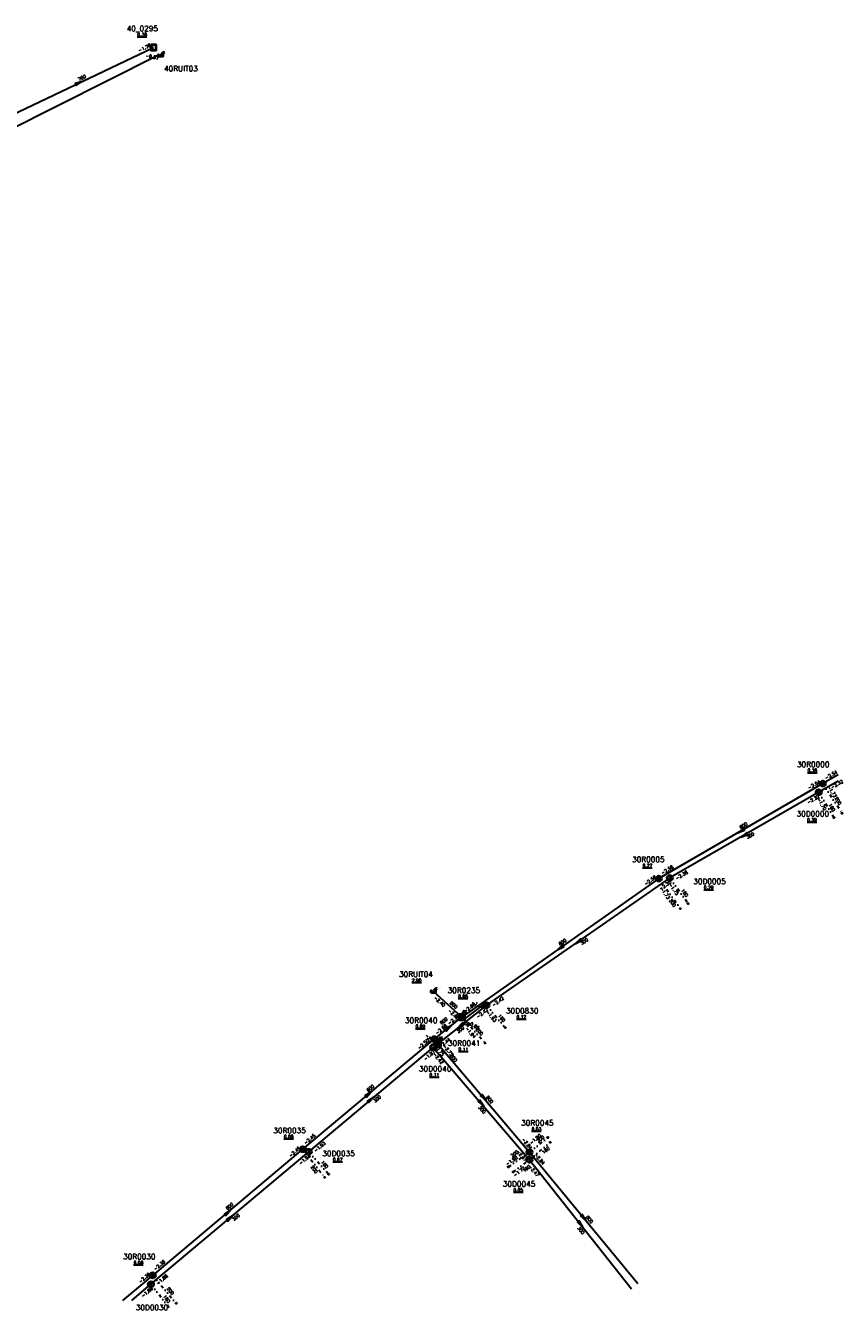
# Model space of a CAD drawing. Header units: metres. Extents: x 157368 to 159469, y 577030 to 578342.
# Tile 7 of 8: x 159241 to 159469, y 577030 to 577389. Entities that reach past the tile are written whole.
import ezdxf

# ---------------------------------------------------------------- set-up
doc = ezdxf.new("R2010")
doc.units = ezdxf.units.M
doc.linetypes.add('Tauw_gazonband', pattern=[4.375, 0.875, -0.865, 0.02, -0.855, 0.02, -0.865, 0.875])
for name, color, linetype, lineweight in [('1', 7, 'Continuous', 0), ('CD_B_-_AL09----_stromingsrichting', 252, 'Continuous', 30), ('CD_B_-_AQ28P---_Putnummer', 252, 'Continuous', 53), ('CD_B_-_DL09----_diameter', 252, 'Continuous', 30), ('CD_B_-_ML06D----_bestaande DWA Huisaansluitleiding', 252, 'Tauw_gazonband', 30), ('CD_B_-_ML06D---_bestaande DWA riolering', 252, 'Continuous', 30), ('CD_B_-_ML06G---_bestaande Gemengde riolering', 252, 'Continuous', 30), ('CD_B_-_ML06H----_bestaande huisaansluitleiding', 252, 'Tauw_gazonband', 30), ('CD_B_-_ML06R---_bestaande RWA riolering', 252, 'Continuous', 30), ('CD_B_-_ML09----_maaiveldhoogte', 252, 'Continuous', 30), ('CD_B_-_MQ28P---_Putsymbool', 252, 'Continuous', 40), ('CD_B_-_TZ00----_bobs en materiaal', 252, 'Continuous', 30)]:
    doc.layers.add(name, color=color, linetype=linetype, lineweight=lineweight)
doc.styles.get("Standard").update_dxf_attribs({"font": 'romans.shx'})

# ---------------------------------------------------------------- blocks, each defined once
blk = doc.blocks.new('L_VHR')
at = {"flags": 128}
blk.add_lwpolyline([(-0.5, 0), (0.5, 0), (-0.5, 0.15), (-0.5, -0.15), (0.5, 0)], dxfattribs=at)
blk = doc.blocks.new('K_DWA')
blk.add_circle((0, 0), 0.6)
blk = doc.blocks.new('K_FIC')
blk.add_circle((0, 0), 0.0625)
blk = doc.blocks.new('K_RWA')
blk.add_circle((0, 0), 0.6)
at = {"layer": '1', "const_width": 0.6, "flags": 128}
blk.add_lwpolyline([(-0.3, 0, 1), (0.3, 0, 1), (-0.3, 0)], format="xyb", dxfattribs=at)
blk = doc.blocks.new('K_BIJ')
for p, q in [((-0.65, 0.65), (-0.65, -0.65)), ((0.65, 0.65), (-0.65, 0.65)), ((-0.65, 0.35), (0.65, 0.35)), ((0.65, -0.65), (0.65, 0.65)), ((0.65, -0.35), (-0.65, -0.35)), ((-0.65, -0.65), (0.65, -0.65))]:
    blk.add_line(p, q)
blk.add_arc((0.81571, 0.489293), 0.83139, 77.193131, 168.854604)
at = {"extrusion": (0, 0, -1)}
for points in [[(0.65, 0.65), (-0.65, 0.65), (0.65, 0.35), (-0.65, 0.35)], [(0.65, -0.35), (-0.65, -0.35), (0.65, -0.65), (-0.65, -0.65)]]:
    blk.add_solid(points, dxfattribs=at)
blk.add_3dface([(1, 1.3), (0.474823, 1.033111), (0.413034, 1.419554)])
blk = doc.blocks.new('K_OVL')
blk.add_arc((0.81571, 0.439293), 0.83139, 77.193131, 168.854604)
at = {"extrusion": (0, 0, -1)}
blk.add_solid([(0.6, 0.6), (-0.6, 0.6), (0.6, -0.6), (-0.6, -0.6)], dxfattribs=at)
for points in [[(0.6, 0.6), (-0.6, 0.6), (-0.6, -0.6), (0.6, -0.6)], [(1, 1.25), (0.474823, 0.983111), (0.413034, 1.369554)]]:
    blk.add_3dface(points)
blk = doc.blocks.new('K_UTB')
at = {"flags": 128}
blk.add_lwpolyline([(0.5, 0.15), (0.5, -0.3), (-0.5, -0.3), (-0.5, 0.15), (-0.45, 0.15), (-0.45, -0.25), (0, -0.25), (0.45, -0.25), (0.45, 0.15), (0.5, 0.15)], close=True, dxfattribs=at)
blk.add_lwpolyline([(0.85, 0.6), (0.55, 0.65), (0.614828, 0.459583), (0.850842, 0.598937)], dxfattribs=at)
blk.add_arc((0.85, -0.25), 0.85, 90, 180)
blk = doc.blocks.new('K_RGM')
at = {"extrusion": (0, 0, -1)}
blk.add_solid([(0.6, 0.6), (0, 0.6), (0.6, -0.6), (0, -0.6)], dxfattribs=at)
blk.add_3dface([(-0.6, 0.6), (-0.6, -0.6), (0.6, -0.6), (0.6, 0.6)])

msp = doc.modelspace()

# ---------------------------------------------------------------- linework, layer by layer
at = {"layer": 'CD_B_-_ML06D----_bestaande DWA Huisaansluitleiding'}
for p, q in [((159462.46, 577174.34), (159466.7, 577167.3)), ((159420.86, 577150.4), (159425.97, 577143.23)), ((159369.62, 577114.82), (159374.88, 577108.54)), ((159381.62, 577071.62), (159387.44, 577076.48)), ((159319.95, 577073.86), (159325.52, 577067.58)), ((159377.1, 577068.22), (159381.62, 577071.62)), ((159275.87, 577036.8), (159281.39, 577029.7))]:
    msp.add_line(p, q, dxfattribs=at)
at = {"layer": 'CD_B_-_ML06D---_bestaande DWA riolering'}
for p, q in [((159467.86, 577177.5), (159462.46, 577174.34)), ((159462.46, 577174.34), (159420.86, 577150.4)), ((159420.86, 577150.4), (159369.62, 577114.82)), ((159369.62, 577114.82), (159354.77, 577103.04)), ((159319.95, 577073.86), (159354.77, 577103.04)), ((159354.77, 577103.04), (159381.62, 577071.62)), ((159275.87, 577036.8), (159319.95, 577073.86)), ((159381.62, 577071.62), (159410.18, 577035.52)), ((159270.55, 577032.29), (159275.87, 577036.8))]:
    msp.add_line(p, q, dxfattribs=at)
at = {"layer": 'CD_B_-_ML06D---_bestaande DWA riolering', "flags": 128}
msp.add_lwpolyline([(159362.78, 577111.49), (159363.58, 577111.04), (159369.01, 577115.07), (159369.62, 577114.82)], dxfattribs=at)
at = {"layer": 'CD_B_-_ML06G---_bestaande Gemengde riolering'}
msp.add_line((159234.91, 577362.69), (159276.54, 577382.59), dxfattribs=at)
at = {"layer": 'CD_B_-_ML06H----_bestaande huisaansluitleiding'}
for p, q in [((159463.6, 577176.77), (159468.98, 577168.51)), ((159417.78, 577150.21), (159423.81, 577141.82)), ((159362.78, 577111.49), (159369.23, 577104.26)), ((159381.65, 577073.73), (159386.77, 577077.82)), ((159318.34, 577074.56), (159324.42, 577066.69)), ((159375.78, 577069.63), (159381.65, 577073.73)), ((159276.35, 577039.3), (159282.94, 577031.49))]:
    msp.add_line(p, q, dxfattribs=at)
at = {"layer": 'CD_B_-_ML06R---_bestaande RWA riolering'}
for p, q in [((159463.6, 577176.77), (159417.78, 577150.21)), ((159467.86, 577179.26), (159463.6, 577176.77)), ((159417.78, 577150.21), (159362.78, 577111.49)), ((159354.75, 577118.72), (159362.78, 577111.49)), ((159355.02, 577105.34), (159362.78, 577111.49)), ((159318.34, 577074.56), (159355.02, 577105.34)), ((159355.02, 577105.34), (159356.06, 577104.06)), ((159356.06, 577104.06), (159381.65, 577073.73)), ((159276.35, 577039.3), (159318.34, 577074.56)), ((159381.65, 577073.73), (159411.9, 577037.06)), ((159268.05, 577032.29), (159276.35, 577039.3))]:
    msp.add_line(p, q, dxfattribs=at)
at = {"layer": 'CD_B_-_ML06R---_bestaande RWA riolering', "flags": 128}
msp.add_lwpolyline([(159224.66, 577358.91), (159235.63, 577359.17), (159277.98, 577380.54), (159278.56, 577380.42)], dxfattribs=at)

# ---------------------------------------------------------------- block references
at = {"layer": 'CD_B_-_AL09----_stromingsrichting'}
for p, xscale, yscale, zscale, rotation in [((159255.73, 577372.63), 2, 2, 2, 25.5686), ((159440.69, 577163.47), 2, 2, 2, 210.0867), ((159441.66, 577162.34), 2, 2, 2, 209.9062), ((159395.23, 577132.59), 2, 2, 2, 214.7741), ((159390.29, 577130.84), 1.999999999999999, 1.999999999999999, 1.999999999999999, 215.1399), ((159358.91, 577108.41), 2, 2, 2, 38.4392), ((159362.19, 577108.91), 2, 2, 2, 218.415), ((159336.68, 577089.95), 2, 2, 2, 39.9716), ((159368.86, 577088.91), 2, 2, 2, 310.149), ((159337.36, 577088.45), 2, 2, 2, 39.9211), ((159368.19, 577087.32), 2, 2, 2, 310.528), ((159297.35, 577056.94), 2, 2, 2, 40.0237), ((159297.92, 577055.33), 2, 2, 2, 40.0881), ((159395.89, 577053.57), 2, 2, 2, 308.354), ((159396.78, 577055.39), 2, 2, 2, 309.5115)]:
    msp.add_blockref('L_VHR', p, dxfattribs=dict(at, xscale=xscale, yscale=yscale, zscale=zscale, rotation=rotation))
at = {"layer": 'CD_B_-_AL09----_stromingsrichting', "extrusion": (0, 0, -1), "xscale": 0.319, "yscale": -0.319, "zscale": 0.319, "rotation": 30.9606}
msp.add_blockref('L_VHR', (-159363.19, 577111.25), dxfattribs=at)
at = {"layer": 'CD_B_-_MQ28P---_Putsymbool', "xscale": 1.25, "yscale": 1.25, "zscale": 1.25}
for name, p in [('K_RGM', (159276.54, 577382.59)), ('K_UTB', (159278.56, 577380.42)), ('K_RWA', (159463.6, 577176.77)), ('K_DWA', (159462.46, 577174.34)), ('K_FIC', (159468.98, 577168.51)), ('K_FIC', (159466.7, 577167.3)), ('K_RWA', (159417.78, 577150.21)), ('K_DWA', (159420.86, 577150.4)), ('K_FIC', (159423.81, 577141.82)), ('K_FIC', (159425.97, 577143.23)), ('K_UTB', (159354.75, 577118.72)), ('K_DWA', (159369.62, 577114.82)), ('K_OVL', (159362.78, 577111.49)), ('K_FIC', (159374.88, 577108.54)), ('K_RWA', (159355.02, 577105.34)), ('K_BIJ', (159356.06, 577104.06)), ('K_FIC', (159369.23, 577104.26)), ('K_DWA', (159354.77, 577103.04)), ('K_RWA', (159318.34, 577074.56)), ('K_FIC', (159386.77, 577077.82)), ('K_FIC', (159387.44, 577076.48)), ('K_DWA', (159319.95, 577073.86)), ('K_DWA', (159381.62, 577071.62)), ('K_RWA', (159381.65, 577073.73)), ('K_FIC', (159375.78, 577069.63)), ('K_FIC', (159377.1, 577068.22)), ('K_FIC', (159324.42, 577066.69)), ('K_FIC', (159325.52, 577067.58)), ('K_RWA', (159276.35, 577039.3)), ('K_DWA', (159275.87, 577036.8)), ('K_FIC', (159282.94, 577031.49))]:
    msp.add_blockref(name, p, dxfattribs=at)

# ---------------------------------------------------------------- texts
at = {"layer": 'CD_B_-_AQ28P---_Putnummer'}
for s, p in [('40_0295', (159269.09, 577387.13)), ('40RUIT03', (159279.52, 577375.9)), ('30R0000', (159456.4, 577181.4)), ('30D0000', (159456.29, 577167.58)), ('30R0005', (159410.32, 577154.84)), ('30D0005', (159427.42, 577148.69)), ('30RUIT04', (159345.19, 577122.71)), ('30R0235', (159358.78, 577118.23)), ('30R0040', (159346.85, 577109.84)), ('30D0830', (159375.08, 577112.5)), ('30R0041', (159358.86, 577103.44)), ('30D0040', (159350.75, 577096.28)), ('30R0045', (159379.31, 577081.16)), ('30R0035', (159310.07, 577079.05)), ('30D0035', (159323.76, 577072.61)), ('30D0045', (159374.19, 577064.1)), ('30R0030', (159268.08, 577043.79)), ('30D0030', (159271.62, 577029.55))]:
    msp.add_text(s, height=1.5, dxfattribs=at).set_placement(p)
at = {"layer": 'CD_B_-_DL09----_diameter'}
for s, rotation, p in [('700', 25.5686, (159255.75, 577373.2)), ('200', 303.115, (159466.86, 577172.67)), ('160', 301.2098, (159465.15, 577170.84)), ('800', 30.0867, (159440.66, 577164.06)), ('300', 29.9063, (159442.58, 577161.28)), ('160', 305.6343, (159423.98, 577146.89)), ('200', 305.6657, (159420.58, 577144.09)), ('800', 35.14, (159390.21, 577131.43)), ('300', 34.7741, (159396.24, 577131.61)), ('800', 317.9619, (159359.31, 577115.31)), ('800', 38.4392, (159357.08, 577109.36)), ('160', 310.2331, (159372.8, 577111.79)), ('300', 38.415, (159361.72, 577106.93)), ('200', 329.0394, (159362.7, 577109.91)), ('200', 311.6581, (159366.57, 577108)), ('800', 309.5413, (159359.38, 577100.66)), ('600', 39.9716, (159336.57, 577090.51)), ('300', 39.9211, (159338.47, 577087.55)), ('300', 310.528, (159367.31, 577086.21)), ('800', 310.149, (159369.43, 577089.03)), ('200', 38.4781, (159384.11, 577076.33)), ('200', 34.9492, (159376.8, 577072.25)), ('160', 39.927, (159385.63, 577073.16)), ('200', 307.6581, (159320.44, 577069.56)), ('160', 311.3956, (159323.29, 577070.85)), ('160', 36.8254, (159380.19, 577068.09)), ('600', 40.0237, (159297.24, 577057.5)), ('300', 40.0881, (159299.02, 577054.43)), ('800', 309.5115, (159397.35, 577055.51)), ('300', 308.354, (159394.97, 577052.5)), ('200', 310.1624, (159280.21, 577035.52)), ('160', 307.8578, (159279.2, 577033.33))]:
    msp.add_text(s, height=0.9, rotation=rotation, dxfattribs=at).set_placement(p)
at = {"layer": 'CD_B_-_ML09----_maaiveldhoogte'}
for s, p in [('%%u0.38%%U', (159272.03, 577385.73)), ('%%u0.38%%U', (159459.33, 577180)), ('%%u0.39%%U', (159459.22, 577166.18)), ('%%u0.27%%U', (159413.25, 577153.44)), ('%%u0.29%%U', (159430.35, 577147.29)), ('%%u2.90%%U', (159348.76, 577121.31)), ('%%u0.08%%U', (159361.71, 577116.83)), ('%%u0.12%%U', (159378.01, 577111.1)), ('%%u0.09%%U', (159349.78, 577108.44)), ('%%u0.11%%U', (159361.79, 577102.04)), ('%%u0.11%%U', (159353.68, 577094.88)), ('%%u0.03%%U', (159382.24, 577079.76)), ('%%u0.08%%U', (159313.01, 577077.65)), ('%%u0.07%%U', (159326.69, 577071.21)), ('%%u0.05%%U', (159377.13, 577062.7)), ('%%u0.08%%U', (159271.02, 577042.39))]:
    msp.add_text(s, height=0.9, dxfattribs=at).set_placement(p)
at = {"layer": 'CD_B_-_TZ00----_bobs en materiaal'}
for s, rotation, p in [('-1.78', 25.5686, (159272.63, 577381.27)), ('-0.57', 348.3118, (159274.26, 577379.9)), ('-2.54', 30.3352, (159464.56, 577177.89)), ('-2.54', 30.0867, (159459.79, 577175.15)), ('-1.72', 303.115, (159464.78, 577175.85)), ('-2.32', 30.3978, (159466.17, 577175.27)), ('-2.32', 29.9063, (159459.59, 577171.08)), ('-1.70', 301.2098, (159461.99, 577172.39)), ('-2.58', 30.0867, (159418.74, 577151.34)), ('-2.38', 29.9063, (159422.77, 577149.87)), ('-2.58', 35.14, (159414.12, 577148.28)), ('-2.35', 34.7741, (159418.27, 577146.92)), ('-1.73', 305.6657, (159418.09, 577147.39)), ('-1.75', 305.6343, (159420.54, 577148.43)), ('-2.40', 317.9619, (159354.85, 577116.76)), ('-2.68', 35.14, (159363.65, 577112.71)), ('-1.07', 333.4376, (159365.32, 577115.37)), ('-2.42', 34.7741, (159371.56, 577114.44)), ('-2.40', 317.9619, (159358.81, 577113.2)), ('-2.70', 38.4392, (159359.27, 577109.33)), ('-2.42', 38.415, (159367.26, 577111.15)), ('-1.93', 310.2331, (159369.45, 577112.82)), ('-2.68', 38.4392, (159355.82, 577106.59)), ('-1.94', 311.6581, (159363.61, 577108.26)), ('-0.69', 329.0394, (159364.08, 577109.86)), ('-2.50', 39.9716, (159350.84, 577102.41)), ('-2.75', 309.5413, (159352.38, 577106.34)), ('-2.44', 38.415, (159356.74, 577102.79)), ('-1.97', 39.9211, (159352.52, 577099.31)), ('-2.42', 310.528, (159354.62, 577101.05)), ('-2.75', 309.5413, (159354.84, 577103.36)), ('-2.75', 310.149, (159357.36, 577103.32)), ('-2.45', 39.9716, (159319.09, 577075.85)), ('-1.93', 39.9211, (159321.92, 577073.7)), ('-2.84', 310.149, (159379.41, 577077.21)), ('-1.90', 38.4781, (159382.11, 577075.9)), ('-2.45', 40.0237, (159314.88, 577072.32)), ('-1.93', 40.0881, (159317.71, 577070.17)), ('-1.90', 34.9492, (159375.43, 577069.93)), ('-2.47', 310.528, (159377.9, 577073.84)), ('-2.84', 309.5115, (159382.93, 577072.98)), ('-1.72', 36.8254, (159377.59, 577066.85)), ('-2.47', 308.354, (159381.38, 577069.65)), ('-2.36', 40.0237, (159277.11, 577040.59)), ('-2.36', 40.172, (159272.9, 577037.05)), ('-1.88', 40.0881, (159277.85, 577036.61)), ('-1.88', 40.2772, (159273.66, 577033.06))]:
    msp.add_text(s, height=0.9, rotation=rotation, dxfattribs=at).set_placement(p)

doc.saveas('drawing.dxf')
